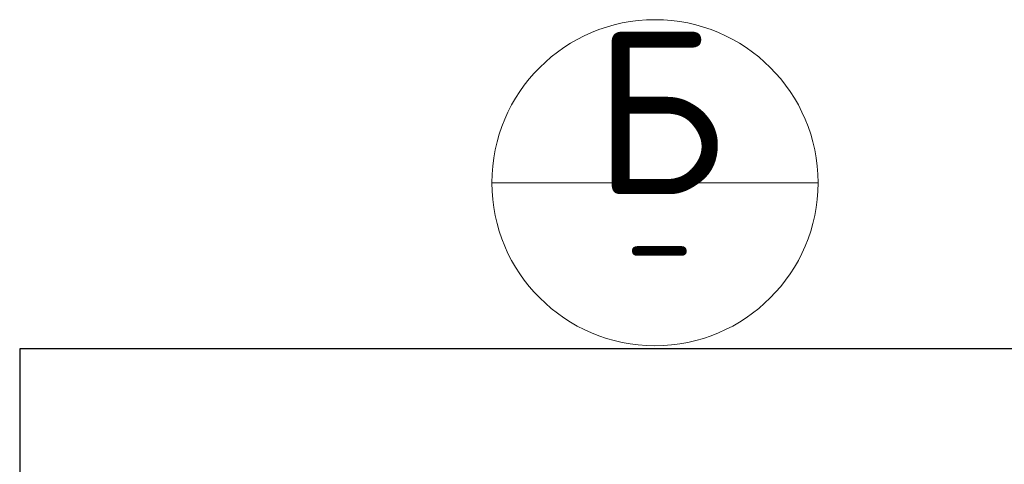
# Model space of a CAD drawing. Header units: millimetres. Extents: x 9402 to 69898, y -2829 to 22870.
# Tile 46 of 69: x 41885 to 42610, y 19235 to 19562. Entities that reach past the tile are written whole.
import ezdxf

# ---------------------------------------------------------------- set-up
doc = ezdxf.new("R2010")
doc.units = ezdxf.units.MM
doc.layers.add('Standard', color=7, linetype='Continuous', lineweight=25)
doc.styles.add('ISOCPEUR', font='ISOCPEUR')

msp = doc.modelspace()

# ---------------------------------------------------------------- linework, layer by layer
at = {"layer": 'Standard', "color": 7, "linetype": 'Continuous', "lineweight": 13, "transparency": 33554687}
msp.add_line((42232.73, 19441.85), (42472.73, 19441.85), dxfattribs=at)
at = {"layer": 'Standard', "color": 7, "linetype": 'Continuous', "lineweight": 25, "transparency": 33554687}
msp.add_lwpolyline([(41885.2, 19319.41), (41885.2, 18587.03), (42841.09, 18587.03), (42841.09, 19319.41), (41885.2, 19319.41)], dxfattribs=at)
at = {"layer": 'Standard', "color": 7, "linetype": 'Continuous', "lineweight": 13, "transparency": 33554687}
msp.add_circle((42352.73, 19441.85), 120, dxfattribs=at)

# ---------------------------------------------------------------- texts
at = {"layer": 'Standard', "color": 7, "linetype": 'Continuous', "lineweight": 13, "transparency": 33554687, "attachment_point": 5, "style": 'ISOCPEUR'}
for s, insert, char_height, width in [('\\A1;{\\fISOCPEUR|i0|b0;\\H120.000000;\\W1.000000;\\C7;Б}\\P', (42355.94, 19493.48), 120, 144), ('\\A1;{\\fISOCPEUR|i0|b0;\\H75.000000;\\W1.000000;\\C7;-}\\P', (42355.94, 19399.33), 75, 81.6667)]:
    msp.add_mtext(s, dxfattribs=dict(at, insert=insert, char_height=char_height, width=width))

doc.saveas('drawing.dxf')
